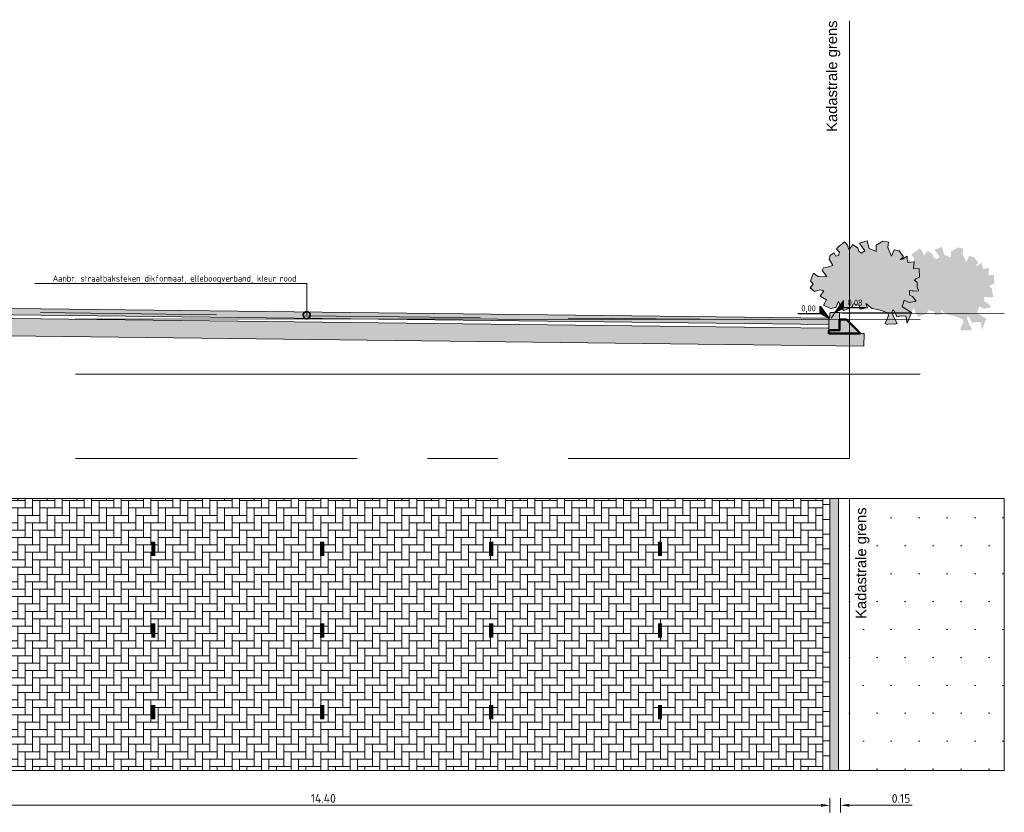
# Model space of a CAD drawing. Header units: metres. Extents: x 92403 to 95147, y 464428 to 465602.
# Tile 2 of 256: x 92437 to 92451, y 464855 to 464866. Entities that reach past the tile are written whole.
import ezdxf
from ezdxf import colors
from ezdxf.entities.mleader import LeaderData, LeaderLine
from ezdxf.enums import TextEntityAlignment as Align
from ezdxf.math import Vec2, Vec3

# ---------------------------------------------------------------- set-up
doc = ezdxf.new("R2010")
doc.units = ezdxf.units.M
for name, pattern in [('AL-NAP_LIJN', [15.25, 12, -1.5, 0.25, -1.5]), ('DASHED', [0.75, 0.5, -0.25]), ('XX-AFBREEK', [7, 4, -1, 1, -1]), ('XX-PROJECTGRENS', [18, 12, -3, 0, -3])]:
    doc.linetypes.add(name, pattern=pattern)
doc.layers.get('0').update_dxf_attribs({"linetype": 'CONTINUOUS'})
doc.layers.get('Defpoints').update_dxf_attribs({"linetype": 'CONTINUOUS'})
for name, color, linetype, lineweight in [('B-RO-VH-VERHARDING_STRAATBAKSTEEN-G', 252, 'CONTINUOUS', 5), ('B-WE-OG-HOOGTELIJN-G', 7, 'CONTINUOUS', 18), ('B-WE-VH-VERHARDING_FUNDERING-A-50', 252, 'CONTINUOUS', 18), ('N-WE-AM-DETAIL1-G', 7, 'CONTINUOUS', 18), ('N-WE-GR-GRAS-A', 62, 'CONTINUOUS', 18), ('N-WE-VH-VERHARDING_BETON_SCHRAAL-GD', 252, 'CONTINUOUS', 50), ('N-WE-VH-VERHARDING_FUNDERING-A-50', 252, 'CONTINUOUS', 18), ('N-WE-VW-MARKERING-G', 7, 'CONTINUOUS', 0), ('X-XX-AL-AFBREEKLIJN-G', 7, 'XX-AFBREEK', 18), ('X-XX-AL-DETAIL1-T18', 7, 'CONTINUOUS', 18), ('X-XX-AL-DETAIL3-V', 253, 'CONTINUOUS', 18), ('X-XX-AL-HOOGTELABEL-S', 7, 'CONTINUOUS', 25), ('X-XX-AL-M', 7, 'CONTINUOUS', 18), ('X-XX-AL-NAP-G', 7, 'AL-NAP_LIJN', 18), ('X-XX-AL-RMB - profiel', 7, 'CONTINUOUS', 9)]:
    doc.layers.add(name, color=color, linetype=linetype, lineweight=lineweight)
doc.layers.add('N-RO-GR-GROENSTROOK-A', color=7, linetype='CONTINUOUS', lineweight=0, true_color=0x5de817, transparency=0.7)
doc.layers.add('N-WE-VH-VERHARDING_STRAATBAKSTEEN-DIK-ELLEBOOG-A', color=7, linetype='CONTINUOUS', lineweight=25, true_color=0xe1bfb7)
doc.styles.add('Leiden', font='isocp.shx')
doc.styles.add('NLCS-ISO', font='NLCS-ISO.ttf')
doc.styles.add('NLCS-ISO-M50-T18', font='NLCS-ISO.ttf', dxfattribs={"height": 0.09})
doc.styles.add('NLCS-ISO-M50-T25', font='NLCS-ISO.ttf', dxfattribs={"height": 0.125})
doc.dimstyles.new('NLCS-M50-T25-PIJL_L2_H1', dxfattribs={"dimscale": 0.05, "dimtxt": 2.5, "dimasz": 2.5, "dimexe": 2, "dimexo": 2, "dimgap": 0.7, "dimtad": 1, "dimzin": 0, "dimdsep": 46, "dimtxsty": 'NLCS-ISO-M50-T25', "dimcen": 2.5, "dimdle": 2, "dimclrd": 256, "dimclre": 256, "dimclrt": 256, "dimadec": 1, "dimazin": 0, "dimtfac": 1, "dimtdec": 3, "dimtofl": 0, "dimtmove": 0, "dimatfit": 3, "dimfxl": 2, "dimfxlon": 1, "dimtfillclr": 256, "dimtolj": 1, "dimtzin": 0, "dimlwd": -1, "dimlwe": -1, "dimarcsym": 0})

# ---------------------------------------------------------------- blocks, each defined once
blk = doc.blocks.new('*D223')
at = {"layer": 'Defpoints', "color": 0, "transparency": 16777216}
for p in [(92434.162, 464856.386), (92448.562, 464856.386), (92448.562, 464854.93)]:
    blk.add_point(p, dxfattribs=at)
at = {"layer": 'X-XX-AL-M', "transparency": 16777216}
for p, q in [((92434.162, 464855.03), (92434.162, 464854.83)), ((92434.287, 464854.93), (92448.437, 464854.93)), ((92448.562, 464855.03), (92448.562, 464854.83))]:
    blk.add_line(p, q, dxfattribs=at)
for points in [[(92434.287, 464854.951), (92434.287, 464854.91), (92434.162, 464854.93)], [(92448.437, 464854.951), (92448.437, 464854.91), (92448.562, 464854.93)]]:
    blk.add_solid(points, dxfattribs=at)
at = {"layer": 'X-XX-AL-M', "transparency": 16777216, "insert": (92441.362, 464855.028), "char_height": 0.125, "attachment_point": 5, "style": 'NLCS-ISO-M50-T25'}
blk.add_mtext('\\A1;14.40 ', dxfattribs=at)
blk = doc.blocks.new('*D224')
at = {"layer": 'Defpoints', "color": 0, "transparency": 16777216}
for p in [(92448.562, 464856.386), (92448.712, 464856.386), (92448.562, 464854.93)]:
    blk.add_point(p, dxfattribs=at)
at = {"layer": 'X-XX-AL-M', "transparency": 16777216}
for p, q in [((92448.437, 464854.93), (92448.312, 464854.93)), ((92448.562, 464855.03), (92448.562, 464854.83)), ((92448.712, 464855.03), (92448.712, 464854.83)), ((92448.837, 464854.93), (92449.732, 464854.93))]:
    blk.add_line(p, q, dxfattribs=at)
for points in [[(92448.437, 464854.951), (92448.437, 464854.91), (92448.562, 464854.93)], [(92448.837, 464854.951), (92448.837, 464854.91), (92448.712, 464854.93)]]:
    blk.add_solid(points, dxfattribs=at)
at = {"layer": 'X-XX-AL-M', "transparency": 16777216, "insert": (92449.572, 464855.028), "char_height": 0.125, "attachment_point": 5, "style": 'NLCS-ISO-M50-T25'}
blk.add_mtext('\\A1;0.15', dxfattribs=at)
blk = doc.blocks.new('SAL-HOOGTELABEL_02-SO')
for p, q in [((2.46, 3.44), (0, 0)), ((2.46, 1.31), (2.46, 3.44)), ((0, 0), (2.46, 1.31)), ((8.84, 1.31), (2.46, 1.31))]:
    blk.add_line(p, q)
blk.add_solid([(2.46, 3.44), (0, 0), (2.46, 1.31)])
at = {"style": 'NLCS-ISO'}
blk.add_attdef('...', text='', height=1.8, dxfattribs=at).set_placement((5.77, 2.62), align=Align.MIDDLE)
blk = doc.blocks.new('_DotSmall')
at = {"const_width": 0.5}
blk.add_lwpolyline([(-0.0625, 0, 1), (0.0625, 0, 1)], format="xyb", close=True, dxfattribs=at)

msp = doc.modelspace()

# ---------------------------------------------------------------- hatches: boundary and pattern name
at = {"layer": 'B-RO-VH-VERHARDING_STRAATBAKSTEEN-G', "ltscale": 0.1, "true_color": 0x794e4e}
h = msp.add_hatch(dxfattribs=at)
h.set_pattern_fill('KF-HALFSTEENS', color=27)
h.set_pattern_definition([(0, (92448.46167, 464855.42546), (0.105, 0.105), [0.105, -0.105]), (90, (92448.46167, 464855.42546), (-0.105, 6e-18), [])])
h.paths.add_polyline_path([(92448.561667, 464859.291259), (92448.461667, 464859.291259), (92448.461667, 464855.425459), (92448.561667, 464855.425459)])
at = {"layer": 'B-WE-VH-VERHARDING_FUNDERING-A-50'}
h = msp.add_hatch(dxfattribs=at)
h.set_pattern_fill('AVH-FUNDERING_GRANULAAT', color=256, scale=0.03, pattern_type=2)
h.set_pattern_definition([(0, (0.285, 0.192), (0, 0.3), [0, -0.3]), (0, (0.288, 0.087), (0, 0.3), [0, -0.3]), (0, (0.297, 0.249), (0, 0.3), [0, -0.3]), (338.1986, (0.141, 0.156), (0.900000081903, -0.29999997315), [0.0323109, -1.5832386]), (216.8699, (0.171, 0.144), (0.899999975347, 0.600000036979), [0.015, -1.485]), (130.6013, (0.159, 0.135), (1.5000001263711, -1.7999997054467), [0.0276585, -2.7382047]), (206.5651, (0.06, 0.099), (-0.299999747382, -0.30000039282), [0.0067083, -0.6641121]), (326.3099, (0.054, 0.096), (0.599999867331, -0.300000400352), [0.0108168, -1.0708488]), (108.4349, (0.063, 0.09), (-0.299999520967, 0.600000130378), [0.0094869, -0.9391965]), (225, (0.252, 0.069), (-5e-17, -0.30000009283), [0.0127278, -0.4115361]), (0, (0.243, 0.06), (0.3, 0.3), [0.018, -0.282]), (135, (0.261, 0.06), (-0.30000009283, 3e-17), [0.0127278, -0.4115361]), (251.5651, (0.216, 0.261), (0.299999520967, 0.600000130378), [0.0094869, -0.9391965]), (0, (0.213, 0.252), (0.3, 0.3), [0.015, -0.285]), (143.1301, (0.228, 0.252), (-0.899999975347, 0.600000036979), [0.015, -1.485]), (213.6901, (0.057, 0.264), (0.599999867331, 0.300000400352), [0.0108168, -1.0708488]), (341.5651, (0.048, 0.258), (-0.600000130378, 0.299999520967), [0.0189738, -0.9297096]), (126.8699, (0.066, 0.252), (0.600000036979, -0.899999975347), [0.015, -1.485]), (0, (0.144, 0.252), (0, 0.3), [0, -0.3]), (0, (0.063, 0.174), (0, 0.3), [0, -0.3]), (0, (0.147, 0.063), (0, 0.3), [0, -0.3]), (0, (0.228, 0.156), (0, 0.3), [0, -0.3]), (0, (0.141, 0.207), (0, 0.3), [0, -0.3]), (0, (0.075, 0.216), (0, 0.3), [0, -0.3]), (0, (0.102, 0.198), (0, 0.3), [0, -0.3]), (0, (0.09, 0.126), (0, 0.3), [0, -0.3]), (0, (0.018, 0.138), (0, 0.3), [0, -0.3]), (0, (0.021, 0.207), (0, 0.3), [0, -0.3]), (0, (0.012, 0.273), (0, 0.3), [0, -0.3]), (0, (0.105, 0.285), (0, 0.3), [0, -0.3]), (0, (0.171, 0.297), (0, 0.3), [0, -0.3]), (0, (0.276, 0.285), (0, 0.3), [0, -0.3]), (0, (0.204, 0.192), (0, 0.3), [0, -0.3]), (0, (0.174, 0.246), (0, 0.3), [0, -0.3]), (0, (0.198, 0.102), (0, 0.3), [0, -0.3]), (0, (0.108, 0.087), (0, 0.3), [0, -0.3]), (0, (0.198, 0.021), (0, 0.3), [0, -0.3]), (0, (0.099, 0.039), (0, 0.3), [0, -0.3]), (0, (0.003, 0.03), (0, 0.3), [0, -0.3]), (0, (0.039, 0.015), (0, 0.3), [0, -0.3]), (0, (0.042, 0.057), (0, 0.3), [0, -0.3]), (0, (0.243, 0.009), (0, 0.3), [0, -0.3]), (0, (0.279, 0.132), (0, 0.3), [0, -0.3]), (0, (0.264, 0.222), (0, 0.3), [0, -0.3]), (0, (0.126, 0.006), (0, 0.3), [0, -0.3])])
h.paths.add_polyline_path([(92448.841667, 464861.641425), (92448.741867, 464861.641425), (92448.546362, 464861.641425), (92448.546867, 464861.686425), (92448.546867, 464861.715822), (92437.432296, 464861.848072), (92428.246867, 464861.855876), (92428.246867, 464861.806739), (92434.136528, 464861.63727), (92448.841667, 464861.462297)])
h.paths.add_polyline_path([(92449.046835, 464861.641425), (92448.991867, 464861.641425), (92448.841667, 464861.641425), (92448.841667, 464861.462297), (92449.044654, 464861.459881)])
h.paths.add_polyline_path([(92428.746867, 464862.042455), (92428.746867, 464861.932513), (92428.596867, 464861.932513), (92428.246867, 464861.932513), (92428.246867, 464861.855876), (92437.432296, 464861.848072), (92434.141611, 464861.887227)])
at = {"layer": 'N-RO-GR-GROENSTROOK-A', "transparency": 33554508}
h = msp.add_hatch(color=256, dxfattribs=at)
h.dxf.hatch_style = 1
h.paths.add_polyline_path([(92449.162367, 464861.996087), (92449.260518, 464861.977381), (92449.383949, 464861.934922), (92449.393872, 464861.894327), (92449.345251, 464861.781534), (92449.373449, 464861.769379), (92449.398846, 464861.778101), (92449.479237, 464861.772951), (92449.515071, 464861.783074), (92449.465227, 464861.877337), (92449.44498, 464861.949006), (92449.457135, 464861.977204), (92449.482216, 464861.948691), (92449.5129, 464861.878422), (92449.580051, 464861.892749), (92449.639565, 464861.884797), (92449.658094, 464861.786331), (92449.72048, 464861.939628), (92449.588454, 464862.019108), (92449.617903, 464862.114779), (92449.686459, 464862.078706), (92449.787228, 464862.100675), (92449.735314, 464862.167615), (92449.690382, 464862.183515), (92449.693131, 464862.24913), (92449.74017, 464862.243667), (92449.743981, 464862.243224), (92449.81823, 464862.244855), (92449.817798, 464862.264493), (92449.803572, 464862.295975), (92449.801264, 464862.366878), (92449.76538, 464862.392548), (92449.784191, 464862.417617), (92449.833535, 464862.438265), (92449.827519, 464862.558138), (92449.751334, 464862.561331), (92449.753568, 464862.614644), (92449.758813, 464862.659614), (92449.671001, 464862.648795), (92449.660359, 464862.704097), (92449.65836, 464862.736563), (92449.595138, 464862.694022), (92449.558112, 464862.692433), (92449.608195, 464862.730691), (92449.545388, 464862.812587), (92449.474602, 464862.830053), (92449.435293, 464862.739628), (92449.38232, 464862.861469), (92449.391723, 464862.936956), (92449.311631, 464862.949979), (92449.217137, 464862.894249), (92449.216352, 464862.806802), (92449.119754, 464862.849757), (92449.09157, 464862.956059), (92448.982134, 464862.921739), (92449.056796, 464862.813488), (92449.005141, 464862.783512), (92448.972132, 464862.809062), (92448.956233, 464862.853468), (92448.946913, 464862.860142), (92448.884058, 464862.906516), (92448.871956, 464862.881166), (92448.831184, 464862.835993), (92448.812537, 464862.895014), (92448.769317, 464862.940324), (92448.732445, 464862.908037), (92448.67914, 464862.873055), (92448.654725, 464862.840246), (92448.698546, 464862.797811), (92448.683516, 464862.748418), (92448.645738, 464862.740334), (92448.623601, 464862.784761), (92448.566881, 464862.748472), (92448.550202, 464862.694073), (92448.603223, 464862.607754), (92448.525825, 464862.581998), (92448.470798, 464862.574638), (92448.452879, 464862.536482), (92448.488231, 464862.486669), (92448.517137, 464862.443409), (92448.39269, 464862.451766), (92448.329764, 464862.496451), (92448.286903, 464862.389984), (92448.32519, 464862.341498), (92448.282576, 464862.286736), (92448.343444, 464862.238753), (92448.423454, 464862.258116), (92448.474868, 464862.247987), (92448.423158, 464862.17089), (92448.51456, 464862.118486), (92448.472504, 464862.042676), (92448.569318, 464861.993429), (92448.645762, 464862.007866), (92448.685287, 464862.091999), (92448.715784, 464862.017981), (92448.752492, 464861.966178), (92448.874241, 464862.007957), (92448.892287, 464862.060608), (92448.982037, 464862.037514), (92448.988019, 464861.985548), (92449.093964, 464862.005274), (92449.070597, 464862.066185), (92449.16239, 464861.996117)])
h = msp.add_hatch(color=256, dxfattribs=at)
h.dxf.hatch_style = 1
h.paths.add_polyline_path([(92450.227303, 464861.907523), (92450.325454, 464861.888817), (92450.448885, 464861.846357), (92450.458808, 464861.805762), (92450.410187, 464861.69297), (92450.438385, 464861.680814), (92450.463781, 464861.689537), (92450.544173, 464861.684387), (92450.580007, 464861.69451), (92450.530162, 464861.788773), (92450.509916, 464861.860442), (92450.522071, 464861.88864), (92450.547152, 464861.860127), (92450.577836, 464861.789858), (92450.644987, 464861.804184), (92450.704501, 464861.796233), (92450.72303, 464861.697766), (92450.785416, 464861.851064), (92450.65339, 464861.930544), (92450.682838, 464862.026215), (92450.751395, 464861.990142), (92450.852164, 464862.012111), (92450.80025, 464862.079051), (92450.755318, 464862.09495), (92450.758067, 464862.160566), (92450.805106, 464862.155102), (92450.808917, 464862.15466), (92450.883166, 464862.15629), (92450.882734, 464862.175929), (92450.868508, 464862.207411), (92450.8662, 464862.278314), (92450.830316, 464862.303984), (92450.849127, 464862.329053), (92450.898471, 464862.349701), (92450.892455, 464862.469574), (92450.81627, 464862.472767), (92450.818504, 464862.52608), (92450.823749, 464862.57105), (92450.735937, 464862.56023), (92450.725295, 464862.615533), (92450.723296, 464862.647999), (92450.660074, 464862.605458), (92450.623048, 464862.603868), (92450.673131, 464862.642126), (92450.610324, 464862.724023), (92450.539537, 464862.741489), (92450.500229, 464862.651064), (92450.447256, 464862.772905), (92450.456659, 464862.848392), (92450.376567, 464862.861415), (92450.282073, 464862.805685), (92450.281288, 464862.718237), (92450.18469, 464862.761193), (92450.156506, 464862.867495), (92450.04707, 464862.833174), (92450.121732, 464862.724924), (92450.070076, 464862.694948), (92450.037068, 464862.720497), (92450.021169, 464862.764904), (92450.011849, 464862.771578), (92449.948994, 464862.817952), (92449.936892, 464862.792602), (92449.896119, 464862.747428), (92449.877473, 464862.80645), (92449.834253, 464862.851759), (92449.797381, 464862.819472), (92449.744076, 464862.784491), (92449.719661, 464862.751682), (92449.763482, 464862.709247), (92449.748452, 464862.659853), (92449.710674, 464862.65177), (92449.688537, 464862.696196), (92449.631817, 464862.659908), (92449.615137, 464862.605509), (92449.668159, 464862.51919), (92449.590761, 464862.493434), (92449.535734, 464862.486074), (92449.517815, 464862.447918), (92449.553167, 464862.398105), (92449.582073, 464862.354845), (92449.457626, 464862.363201), (92449.3947, 464862.407887), (92449.351839, 464862.30142), (92449.390126, 464862.252934), (92449.347512, 464862.198172), (92449.40838, 464862.150189), (92449.48839, 464862.169552), (92449.539804, 464862.159423), (92449.488094, 464862.082326), (92449.579496, 464862.029922), (92449.53744, 464861.954112), (92449.634254, 464861.904864), (92449.710698, 464861.919302), (92449.750223, 464862.003434), (92449.78072, 464861.929417), (92449.817428, 464861.877614), (92449.939177, 464861.919393), (92449.957223, 464861.972044), (92450.046973, 464861.94895), (92450.052955, 464861.896984), (92450.1589, 464861.91671), (92450.135533, 464861.977621), (92450.227326, 464861.907553)])
at = {"layer": 'N-WE-VH-VERHARDING_STRAATBAKSTEEN-DIK-ELLEBOOG-A', "lineweight": 0, "ltscale": 1}
h = msp.add_hatch(color=256, dxfattribs=at)
h.dxf.hatch_style = 1
h.paths.add_polyline_path([(92428.746867, 464862.182513), (92428.746867, 464862.092476), (92434.142518, 464861.937222), (92434.146867, 464861.93717), (92434.146867, 464862.027134)])
h.paths.add_polyline_path([(92434.146867, 464862.027177), (92434.146867, 464861.93717), (92440.528267, 464861.861501), (92448.118752, 464861.861501)])
h.paths.add_polyline_path([(92448.546867, 464861.856425), (92448.118752, 464861.861501), (92440.528267, 464861.861501), (92448.546867, 464861.766418)])
at = {"layer": 'X-XX-AL-DETAIL3-V'}
h = msp.add_hatch(color=254, dxfattribs=at)
h.dxf.hatch_style = 1
h.paths.add_polyline_path([(92448.990867, 464861.641425), (92448.741867, 464861.641425), (92448.695867, 464861.686425), (92448.695867, 464861.836425), (92448.795867, 464861.836425)])
h = msp.add_hatch(color=254, dxfattribs=at)
h.dxf.hatch_style = 1
h.paths.add_polyline_path([(92448.646867, 464861.686425), (92448.696867, 464861.686425), (92448.741867, 464861.641424), (92448.546867, 464861.641425), (92448.546867, 464861.686425), (92448.546867, 464861.686425), (92448.683952, 464861.686425)])
h.paths.add_polyline_path([(92448.546867, 464861.686425), (92448.696867, 464861.686424), (92448.646867, 464861.686425), (92448.683952, 464861.686425)], flags=17)
at = {"layer": 'X-XX-AL-RMB - profiel', "true_color": 0x717384}
h = msp.add_hatch(color=8, dxfattribs=at)
h.dxf.hatch_style = 1
h.paths.add_polyline_path([(92448.546867, 464861.686425), (92448.696867, 464861.686425), (92448.696867, 464861.936425), (92448.566867, 464861.936425), (92448.546867, 464861.811425)])
at = {"layer": 'X-XX-AL-RMB - profiel', "ltscale": 0.1, "true_color": 0x794e4e}
h = msp.add_hatch(dxfattribs=at)
h.set_pattern_fill('KF-KEPER', color=27, angle=90)
h.set_pattern_definition([(90, (92628.22424, 464143.47778), (-0.105, 0.105), [0.315, -0.105]), (0, (92628.01424, 464143.47778), (-0.105, 0.105), [0.315, -0.105])])
h.paths.add_polyline_path([(92448.461667, 464859.291259), (92434.146867, 464859.291259), (92434.146867, 464855.425459), (92448.461667, 464855.425459)])
at = {"layer": 'X-XX-AL-RMB - profiel', "ltscale": 1}
h = msp.add_hatch(color=251, dxfattribs=at)
h.dxf.hatch_style = 1
h.paths.add_polyline_path([(92448.681767, 464859.291259), (92448.561967, 464859.291259), (92448.561967, 464855.425459), (92448.681767, 464855.425459)])
at = {"layer": 'X-XX-AL-RMB - profiel', "true_color": 0x1a4a17, "transparency": 33554687}
h = msp.add_hatch(dxfattribs=at)
h.set_pattern_fill('AGR-GRAS_SPORTVELD', color=99, scale=0.5, pattern_type=2)
h.set_pattern_definition([(0, (-2032.81246, 1359.4199), (0.1984375, 0.396875), [0, -0.396875])])
h.paths.add_polyline_path([(92451.039667, 464859.291259), (92448.681767, 464859.291259), (92448.681767, 464855.425459), (92451.039667, 464855.425459)])

# ---------------------------------------------------------------- linework, layer by layer
at = {"layer": 'B-WE-OG-HOOGTELIJN-G', "color": 1, "linetype": 'DASHED', "ltscale": 5, "flags": 128}
msp.add_lwpolyline([(92451.039667, 464861.924425), (92448.737267, 464861.930425), (92448.636267, 464861.936425), (92448.561667, 464861.832425), (92442.888767, 464861.869425), (92434.852067, 464861.965425), (92431.684067, 464862.030425), (92429.455067, 464862.023425), (92429.401767, 464862.037425), (92429.313167, 464862.045425), (92428.688967, 464862.119425), (92426.413067, 464862.242425), (92422.872167, 464862.411501)], dxfattribs=at)
at = {"layer": 'N-WE-AM-DETAIL1-G', "flags": 128}
msp.add_lwpolyline([(92434.146867, 464862.027177), (92434.146867, 464861.93717), (92448.546867, 464861.766418), (92448.546867, 464861.856425)], close=True, dxfattribs=at)
at = {"layer": 'N-WE-GR-GRAS-A', "flags": 128}
msp.add_lwpolyline([(92448.696867, 464861.936425), (92449.704999, 464861.931725)], dxfattribs=at)
at = {"layer": 'N-WE-VH-VERHARDING_BETON_SCHRAAL-GD'}
msp.add_lwpolyline([(92448.696867, 464861.836425), (92448.796867, 464861.836425), (92448.946867, 464861.686424), (92448.991867, 464861.641425), (92448.741867, 464861.641425), (92448.741867, 464861.641425), (92448.546362, 464861.641425), (92448.546867, 464861.686425), (92448.696867, 464861.686425), (92448.696867, 464861.686425), (92448.696867, 464861.826425)], close=True, dxfattribs=at)
at = {"layer": 'N-WE-VH-VERHARDING_FUNDERING-A-50'}
for p, q in [((92448.991867, 464861.641425), (92449.046393, 464861.641425)), ((92449.046835, 464861.641425), (92449.044654, 464861.459881))]:
    msp.add_line(p, q, dxfattribs=at)
at = {"layer": 'N-WE-VW-MARKERING-G', "linetype": 'Continuous', "const_width": 0.06, "flags": 128}
for points in [[(92438.946867, 464858.476521), (92438.946867, 464858.680811)], [(92441.346867, 464858.476521), (92441.346867, 464858.680811)], [(92443.746867, 464858.476521), (92443.746867, 464858.680811)], [(92446.146867, 464858.476521), (92446.146867, 464858.680811)], [(92438.946867, 464857.314087), (92438.946867, 464857.518377)], [(92441.346867, 464857.314087), (92441.346867, 464857.518377)], [(92443.746867, 464857.314087), (92443.746867, 464857.518377)], [(92446.146867, 464857.314087), (92446.146867, 464857.518377)], [(92438.946867, 464856.151654), (92438.946867, 464856.355944)], [(92441.346867, 464856.151654), (92441.346867, 464856.355944)], [(92443.746867, 464856.151654), (92443.746867, 464856.355944)], [(92446.146867, 464856.151654), (92446.146867, 464856.355944)]]:
    msp.add_lwpolyline(points, dxfattribs=at)
at = {"layer": 'X-XX-AL-AFBREEKLIJN-G', "color": 251, "flags": 128}
msp.add_lwpolyline([(92448.841667, 464859.861501), (92422.877967, 464859.861501)], dxfattribs=at)
at = {"layer": 'X-XX-AL-NAP-G', "color": 142, "flags": 128}
for points in [[(92449.841666, 464861.837064), (92421.626019, 464861.861501)], [(92449.841667, 464861.061501), (92421.626019, 464861.061501)]]:
    msp.add_lwpolyline(points, dxfattribs=at)
at = {"layer": 'X-XX-AL-RMB - profiel', "color": 150, "linetype": 'XX-PROJECTGRENS', "true_color": 0x0078f0, "flags": 128}
for points in [[(92448.841667, 464859.861501), (92448.841667, 464866.085444)], [(92448.841667, 464855.425459), (92448.841667, 464859.291259)]]:
    msp.add_lwpolyline(points, dxfattribs=at)
at = {"layer": 'X-XX-AL-RMB - profiel', "color": 251}
msp.add_lwpolyline([(92449.162367, 464861.996087), (92449.260518, 464861.977381), (92449.383949, 464861.934922), (92449.393872, 464861.894327), (92449.345251, 464861.781534), (92449.373449, 464861.769379), (92449.398846, 464861.778101), (92449.479237, 464861.772951), (92449.515071, 464861.783074), (92449.465227, 464861.877337), (92449.44498, 464861.949006), (92449.457135, 464861.977204), (92449.482216, 464861.948691), (92449.5129, 464861.878422), (92449.580051, 464861.892749), (92449.639565, 464861.884797), (92449.658094, 464861.786331), (92449.72048, 464861.939628), (92449.588454, 464862.019108), (92449.617903, 464862.114779), (92449.686459, 464862.078706), (92449.787228, 464862.100675), (92449.735314, 464862.167615), (92449.690382, 464862.183515), (92449.693131, 464862.24913), (92449.74017, 464862.243667), (92449.743981, 464862.243224), (92449.81823, 464862.244855), (92449.817798, 464862.264493), (92449.803572, 464862.295975), (92449.801264, 464862.366878), (92449.76538, 464862.392548), (92449.784191, 464862.417617), (92449.833535, 464862.438265), (92449.827519, 464862.558138), (92449.751334, 464862.561331), (92449.753568, 464862.614644), (92449.758813, 464862.659614), (92449.671001, 464862.648795), (92449.660359, 464862.704097), (92449.65836, 464862.736563), (92449.595138, 464862.694022), (92449.558112, 464862.692433), (92449.608195, 464862.730691), (92449.545388, 464862.812587), (92449.474602, 464862.830053), (92449.435293, 464862.739628), (92449.38232, 464862.861469), (92449.391723, 464862.936956), (92449.311631, 464862.949979), (92449.217137, 464862.894249), (92449.216352, 464862.806802), (92449.119754, 464862.849757), (92449.09157, 464862.956059), (92448.982134, 464862.921739), (92449.056796, 464862.813488), (92449.005141, 464862.783512), (92448.972132, 464862.809062), (92448.956233, 464862.853468), (92448.946913, 464862.860142), (92448.884058, 464862.906516), (92448.871956, 464862.881166), (92448.831184, 464862.835993), (92448.812537, 464862.895014), (92448.769317, 464862.940324), (92448.732445, 464862.908037), (92448.67914, 464862.873055), (92448.654725, 464862.840246), (92448.698546, 464862.797811), (92448.683516, 464862.748418), (92448.645738, 464862.740334), (92448.623601, 464862.784761), (92448.566881, 464862.748472), (92448.550202, 464862.694073), (92448.603223, 464862.607754), (92448.525825, 464862.581998), (92448.470798, 464862.574638), (92448.452879, 464862.536482), (92448.488231, 464862.486669), (92448.517137, 464862.443409), (92448.39269, 464862.451766), (92448.329764, 464862.496451), (92448.286903, 464862.389984), (92448.32519, 464862.341498), (92448.282576, 464862.286736), (92448.343444, 464862.238753), (92448.423454, 464862.258116), (92448.474868, 464862.247987), (92448.423158, 464862.17089), (92448.51456, 464862.118486), (92448.472504, 464862.042676), (92448.569318, 464861.993429), (92448.645762, 464862.007866), (92448.685287, 464862.091999), (92448.715784, 464862.017981), (92448.752492, 464861.966178), (92448.874241, 464862.007957), (92448.892287, 464862.060608), (92448.982037, 464862.037514), (92448.988019, 464861.985548), (92449.093964, 464862.005274), (92449.070597, 464862.066185), (92449.16239, 464861.996117)], close=True, dxfattribs=at)
at = {"layer": 'X-XX-AL-RMB - profiel', "flags": 128}
for points in [[(92428.596867, 464861.932513), (92428.246867, 464861.932513), (92428.246867, 464861.806739), (92434.136528, 464861.63727), (92449.044355, 464861.459885)], [(92428.746867, 464862.042455), (92434.141611, 464861.887227), (92448.546867, 464861.715822)]]:
    msp.add_lwpolyline(points, dxfattribs=at)
at = {"layer": 'X-XX-AL-RMB - profiel'}
for points in [[(92448.546867, 464861.686425), (92448.696867, 464861.686425), (92448.696867, 464861.936425), (92448.566867, 464861.936425), (92448.546867, 464861.811425)], [(92451.039667, 464859.291259), (92421.372167, 464859.291259), (92421.372167, 464855.425459), (92451.039667, 464855.425459)], [(92448.681767, 464859.291259), (92448.561967, 464859.291259), (92448.561967, 464855.425459), (92448.681767, 464855.425459)]]:
    msp.add_lwpolyline(points, close=True, dxfattribs=at)
at = {"layer": 'X-XX-AL-RMB - profiel', "color": 27, "true_color": 0x794e4e, "flags": 128}
msp.add_lwpolyline([(92448.461667, 464855.425459), (92448.461667, 464859.291259)], dxfattribs=at)

# ---------------------------------------------------------------- block references
at = {"layer": 'X-XX-AL-HOOGTELABEL-S', "xscale": 0.05000000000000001, "yscale": 0.05000000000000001, "zscale": 0.05000000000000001}
msp.add_blockref('SAL-HOOGTELABEL_02-SO', (92448.631867, 464861.936425), dxfattribs=at).add_auto_attribs({'...': '0,08'})
at = {"layer": 'X-XX-AL-HOOGTELABEL-S'}
ref = msp.add_blockref('SAL-HOOGTELABEL_02-SO', (92448.546867, 464861.856425), dxfattribs=dict(at, xscale=-0.05000000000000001, yscale=0.05000000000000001, zscale=0.05000000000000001))
ref.add_attrib('...', '0,00', dxfattribs={"layer": '0', "height": 0.09, "style": 'NLCS-ISO'}).set_placement((92448.258229, 464861.987187), align=Align.MIDDLE)

# ---------------------------------------------------------------- texts
at = {"layer": 'X-XX-AL-RMB - profiel', "linetype": 'Continuous', "ltscale": 1, "char_height": 0.15, "attachment_point": 3, "rotation": 90, "style": 'Leiden'}
for insert in [(92448.513528, 464868.505685), (92448.927999, 464861.581198)]:
    msp.add_mtext_dynamic_manual_height_columns('\\pxql;{\\fArial|b0|i0|c0|p34;\\C0;Kadastrale grens}', width=3.99958028, gutter_width=6.25, heights=[5.650079], dxfattribs=dict(at, insert=insert))

# ---------------------------------------------------------------- dimensions: what is measured, and where the dimension line sits
at = {"layer": 'X-XX-AL-M'}
dim = msp.add_aligned_dim(p1=(92434.161967, 464856.385575), p2=(92448.561967, 464856.385575), distance=-1.455174, text='<> ', dimstyle='NLCS-M50-T25-PIJL_L2_H1', dxfattribs=at)
dim.commit()
dim.dimension.update_dxf_attribs({"geometry": '*D223', "text_midpoint": (92441.361967, 464855.027901)})
dim = msp.add_linear_dim(base=(92448.561967, 464854.930401), p1=(92448.711967, 464856.385575), p2=(92448.561967, 464856.385575), angle=180, dimstyle='NLCS-M50-T25-PIJL_L2_H1', dxfattribs=at)
dim.commit()
dim.dimension.update_dxf_attribs({"geometry": '*D224', "text_midpoint": (92449.572367, 464854.930401), "dimtype": 161})

# ---------------------------------------------------------------- leaders
at = {"layer": 'X-XX-AL-DETAIL1-T18'}
ml = msp.add_multileader_mtext('Standard', dxfattribs=at)
ml.set_content('\\pxi-3,l4,t4;{\\C256;Aanbr. straatbaksteken dikformaat, elleboogverband, kleur rood}', color=10, style='NLCS-ISO-M50-T18')
ml.set_leader_properties(color=256, lineweight=-1)
ml.set_arrow_properties(name='DOTSMALL')
ml.build(insert=Vec2(0, 0))
ml.multileader.update_dxf_attribs({"text_left_attachment_type": 5, "text_right_attachment_type": 5, "dogleg_length": 0.09, "arrow_head_size": 0.2})
ctx = ml.context
ctx.base_point, ctx.char_height, ctx.arrow_head_size, ctx.landing_gap_size, ctx.plane_origin = Vec3(92437.382145, 464862.350232), 0.09, 0.2, 0.045, Vec3(92441.126145, 464861.498129)
ctx.left_attachment, ctx.right_attachment = 5, 5
notes = []
notes.append((ctx, [(0, (1, 1, 0), (92441.126145, 464862.350232), (-1, 0), 0.09, [(0, [(92441.126145, 464861.899201)], 0, [])])]))
ctx.mtext.insert, ctx.mtext.flow_direction = Vec3(92437.427145, 464862.467232), 5
for ctx, leaders in notes:
    for number, flags, end, landing, length, lines in leaders:
        leader = LeaderData()
        leader.index, (leader.has_last_leader_line, leader.has_dogleg_vector, leader.attachment_direction) = number, flags
        leader.last_leader_point, leader.dogleg_vector, leader.dogleg_length = Vec3(end), Vec3(landing), length
        for number, points, colour, breaks in lines:
            line = LeaderLine()
            line.index, line.vertices, line.color, line.breaks = number, Vec3.list(points), colors.encode_raw_color(colour), breaks
            leader.lines.append(line)
        ctx.leaders.append(leader)

doc.saveas('drawing.dxf')
